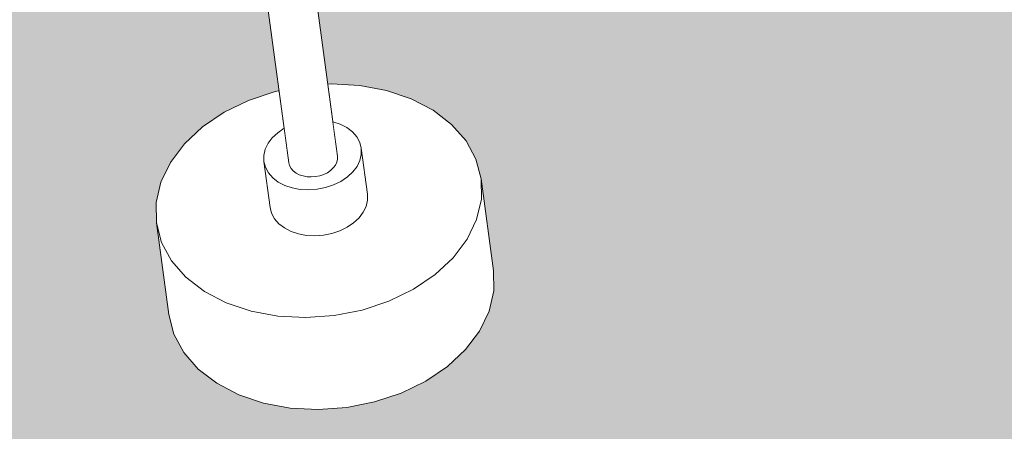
# Model space of a CAD drawing. Header units: metres. Extents: x 737835 to 905050, y 6570742 to 6590316.
# Tile 68 of 256: x 737987.079 to 737987.38, y 6590170.26 to 6590170.385. Entities that reach past the tile are written whole.
import ezdxf

# ---------------------------------------------------------------- set-up
doc = ezdxf.new("R2010")
doc.units = ezdxf.units.M
doc.header["$LTSCALE"] = 0.5
doc.set_wipeout_variables(frame=1)
doc.linetypes.add('ACAD_ISO10W100', pattern=[18, 12, -3, 0, -3])
doc.linetypes.add('Wipeout_Contour', pattern=[1000, 0, -1000])
doc.layers.add('AR_hoone', color=7, linetype='Continuous')
doc.layers.add('SA_Santehnika', color=7, linetype='Continuous')
doc.layers.add('AS_hoone_projekt RG', color=2, linetype='ACAD_ISO10W100', lineweight=15)
doc.layers.add('AS_sillutiskivi RG', color=9, linetype='Continuous', lineweight=0)

# ---------------------------------------------------------------- blocks, each defined once
blk = doc.blocks.new('A$C2b1a9425')
at = {"layer": 'SA_Santehnika', "color": 137, "linetype": 'Continuous', "lineweight": 20, "ltscale": 100}
for p, q in [((-25507.50000489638, -71137.75427522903), (-25507.50000489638, -71085.76367583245)), ((-25492.50000489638, -71137.75427522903), (-25492.50000489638, -71085.76367583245)), ((-25517.10101206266, -71117.26772503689), (-25508.68241377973, -71115.67266196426)), ((-25508.68241377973, -71115.67266196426), (-25500.00000489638, -71115.13553415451)), ((-25500.00000489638, -71115.13553415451), (-25491.31759601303, -71115.67266196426)), ((-25491.31759601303, -71115.67266196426), (-25482.89899773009, -71117.26772503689)), ((-25525.00000489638, -71119.87225818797), (-25517.10101206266, -71117.26772503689)), ((-25482.89899773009, -71117.26772503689), (-25475.00000489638, -71119.87225818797)), ((-25532.13938538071, -71123.40712399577), (-25525.00000489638, -71119.87225818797)), ((-25475.00000489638, -71119.87225818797), (-25467.86062441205, -71123.40712399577)), ((-25538.30222705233, -71127.7649173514), (-25532.13938538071, -71123.40712399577)), ((-25467.86062441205, -71123.40712399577), (-25461.69778274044, -71127.7649173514)), ((-25543.3012750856, -71132.81322890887), (-25538.30222705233, -71127.7649173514)), ((-25509.64181904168, -71128.22362795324), (-25507.50000489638, -71127.16316821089)), ((-25507.50000489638, -71127.16316821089), (-25505.13030704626, -71126.38180826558)), ((-25505.13030704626, -71126.38180826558), (-25502.60472756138, -71125.90328934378)), ((-25502.60472756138, -71125.90328934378), (-25500.00000489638, -71125.74215100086)), ((-25500.00000489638, -71125.74215100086), (-25497.39528223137, -71125.90328934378)), ((-25497.39528223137, -71125.90328934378), (-25494.86970274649, -71126.38180826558)), ((-25494.86970274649, -71126.38180826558), (-25492.50000489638, -71127.16316821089)), ((-25492.50000489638, -71127.16316821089), (-25490.35819075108, -71128.22362795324)), ((-25461.69778274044, -71127.7649173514), (-25456.69873470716, -71132.81322890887)), ((-25514.09539420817, -71132.72109123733), (-25512.99038595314, -71131.04545942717)), ((-25512.99038595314, -71131.04545942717), (-25511.49067154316, -71129.53096595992)), ((-25511.49067154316, -71129.53096595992), (-25509.64181904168, -71128.22362795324)), ((-25490.35819075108, -71128.22362795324), (-25488.5093382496, -71129.53096595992)), ((-25488.5093382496, -71129.53096595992), (-25487.0096238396, -71131.04545942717)), ((-25487.0096238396, -71131.04545942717), (-25485.90461558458, -71132.72109123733)), ((-25546.98463593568, -71138.39866827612), (-25543.3012750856, -71132.81322890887)), ((-25514.77212119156, -71134.5069481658), (-25514.09539420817, -71132.72109123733)), ((-25485.90461558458, -71132.72109123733), (-25485.22788860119, -71134.5069481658)), ((-25456.69873470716, -71132.81322890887), (-25453.01537385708, -71138.39866827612)), ((-25515.00000489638, -71136.34876785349), (-25514.77212119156, -71134.5069481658)), ((-25514.77212119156, -71138.19058754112), (-25515.00000489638, -71136.34876785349)), ((-25515.00000489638, -71136.34876785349), (-25515.00000489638, -71150.49092365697)), ((-25485.22788860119, -71134.5069481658), (-25485.00000489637, -71136.34876785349)), ((-25485.00000489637, -71136.34876785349), (-25485.22788860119, -71138.19058754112)), ((-25485.00000489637, -71136.34876785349), (-25485.00000489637, -71150.49092365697)), ((-25549.24039254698, -71144.35152470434), (-25546.98463593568, -71138.39866827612)), ((-25514.09539420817, -71139.97644446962), (-25514.77212119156, -71138.19058754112)), ((-25512.99038595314, -71141.65207627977), (-25514.09539420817, -71139.97644446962)), ((-25507.50000489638, -71137.75427522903), (-25507.38606304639, -71138.67518507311)), ((-25507.38606304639, -71138.67518507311), (-25507.04769954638, -71139.56811353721)), ((-25507.04769954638, -71139.56811353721), (-25506.49519542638, -71140.40592944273)), ((-25493.50481436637, -71140.40592944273), (-25492.95231023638, -71139.56811353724)), ((-25492.95231023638, -71139.56811353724), (-25492.61394674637, -71138.67518507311)), ((-25492.61394674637, -71138.67518507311), (-25492.50000489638, -71137.75427522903)), ((-25485.90461558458, -71139.97644446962), (-25487.0096238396, -71141.65207627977)), ((-25485.22788860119, -71138.19058754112), (-25485.90461558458, -71139.97644446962)), ((-25453.01537385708, -71138.39866827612), (-25450.75961724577, -71144.35152470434)), ((-25511.49067154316, -71143.166569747), (-25512.99038595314, -71141.65207627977)), ((-25509.64181904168, -71144.47390775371), (-25511.49067154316, -71143.166569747)), ((-25506.49519542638, -71140.40592944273), (-25505.74533821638, -71141.16317617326)), ((-25505.74533821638, -71141.16317617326), (-25504.82091196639, -71141.81684517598)), ((-25504.82091196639, -71141.81684517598), (-25503.75000489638, -71142.34707505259)), ((-25503.75000489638, -71142.34707505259), (-25502.56515596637, -71142.73775502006)), ((-25502.56515596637, -71142.73775502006), (-25501.30236622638, -71142.97701448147)), ((-25501.30236622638, -71142.97701448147), (-25500.00000489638, -71143.05758365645)), ((-25500.00000489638, -71143.05758365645), (-25498.69764356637, -71142.97701448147)), ((-25498.69764356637, -71142.97701448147), (-25497.43485381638, -71142.73775502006)), ((-25497.43485381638, -71142.73775502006), (-25496.25000489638, -71142.34707505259)), ((-25496.25000489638, -71142.34707505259), (-25495.17909782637, -71141.81684517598)), ((-25495.17909782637, -71141.81684517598), (-25494.25467156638, -71141.16317617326)), ((-25494.25467156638, -71141.16317617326), (-25493.50481436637, -71140.40592944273)), ((-25488.5093382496, -71143.166569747), (-25490.35819075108, -71144.47390775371)), ((-25487.0096238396, -71141.65207627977), (-25488.5093382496, -71143.166569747)), ((-25550.00000489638, -71150.49092366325), (-25549.24039254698, -71144.35152470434)), ((-25507.50000489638, -71145.53436749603), (-25509.64181904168, -71144.47390775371)), ((-25505.13030704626, -71146.31572744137), (-25507.50000489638, -71145.53436749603)), ((-25492.50000489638, -71145.53436749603), (-25494.86970274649, -71146.31572744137)), ((-25490.35819075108, -71144.47390775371), (-25492.50000489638, -71145.53436749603)), ((-25450.75961724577, -71144.35152470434), (-25450.00000489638, -71150.49092366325)), ((-25502.60472756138, -71146.79424636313), (-25505.13030704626, -71146.31572744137)), ((-25500.00000489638, -71146.95538470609), (-25502.60472756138, -71146.79424636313)), ((-25497.39528223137, -71146.79424636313), (-25500.00000489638, -71146.95538470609)), ((-25494.86970274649, -71146.31572744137), (-25497.39528223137, -71146.79424636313)), ((-25549.24039254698, -71156.6303226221), (-25550.00000489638, -71150.49092366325)), ((-25550.00000489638, -71150.49092366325), (-25550.00000489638, -71178.77523527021)), ((-25514.77212119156, -71152.33274334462), (-25515.00000489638, -71150.49092365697)), ((-25485.00000489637, -71150.49092365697), (-25485.22788860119, -71152.33274334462)), ((-25450.00000489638, -71150.49092366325), (-25450.75961724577, -71156.6303226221)), ((-25450.00000489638, -71150.49092366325), (-25450.00000489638, -71178.77523527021)), ((-25514.09539420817, -71154.1186002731), (-25514.77212119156, -71152.33274334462)), ((-25512.99038595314, -71155.79423208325), (-25514.09539420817, -71154.1186002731)), ((-25485.90461558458, -71154.1186002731), (-25487.0096238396, -71155.79423208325)), ((-25485.22788860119, -71152.33274334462), (-25485.90461558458, -71154.1186002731)), ((-25546.98463593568, -71162.58317905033), (-25549.24039254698, -71156.6303226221)), ((-25511.49067154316, -71157.30872555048), (-25512.99038595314, -71155.79423208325)), ((-25509.64181904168, -71158.61606355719), (-25511.49067154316, -71157.30872555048)), ((-25488.5093382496, -71157.30872555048), (-25490.35819075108, -71158.61606355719)), ((-25487.0096238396, -71155.79423208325), (-25488.5093382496, -71157.30872555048)), ((-25450.75961724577, -71156.6303226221), (-25453.01537385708, -71162.58317905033)), ((-25507.50000489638, -71159.67652329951), (-25509.64181904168, -71158.61606355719)), ((-25505.13030704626, -71160.45788324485), (-25507.50000489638, -71159.67652329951)), ((-25502.60472756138, -71160.93640216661), (-25505.13030704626, -71160.45788324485)), ((-25500.00000489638, -71161.09754050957), (-25502.60472756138, -71160.93640216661)), ((-25497.39528223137, -71160.93640216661), (-25500.00000489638, -71161.09754050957)), ((-25494.86970274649, -71160.45788324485), (-25497.39528223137, -71160.93640216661)), ((-25492.50000489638, -71159.67652329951), (-25494.86970274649, -71160.45788324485)), ((-25490.35819075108, -71158.61606355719), (-25492.50000489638, -71159.67652329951)), ((-25543.3012750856, -71168.1686184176), (-25546.98463593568, -71162.58317905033)), ((-25453.01537385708, -71162.58317905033), (-25456.69873470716, -71168.1686184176)), ((-25538.30222705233, -71173.21692997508), (-25543.3012750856, -71168.1686184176)), ((-25456.69873470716, -71168.1686184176), (-25461.69778274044, -71173.21692997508)), ((-25532.13938538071, -71177.57472333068), (-25538.30222705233, -71173.21692997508)), ((-25461.69778274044, -71173.21692997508), (-25467.86062441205, -71177.57472333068)), ((-25549.24039254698, -71184.91463422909), (-25550.00000489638, -71178.77523527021)), ((-25525.00000489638, -71181.10958913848), (-25532.13938538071, -71177.57472333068)), ((-25467.86062441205, -71177.57472333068), (-25475.00000489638, -71181.10958913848)), ((-25450.00000489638, -71178.77523527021), (-25450.75961724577, -71184.91463422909)), ((-25517.10101206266, -71183.71412228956), (-25525.00000489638, -71181.10958913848)), ((-25475.00000489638, -71181.10958913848), (-25482.89899773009, -71183.71412228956)), ((-25546.98463593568, -71190.86749065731), (-25549.24039254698, -71184.91463422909)), ((-25508.68241377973, -71185.30918536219), (-25517.10101206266, -71183.71412228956)), ((-25482.89899773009, -71183.71412228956), (-25491.31759601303, -71185.30918536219)), ((-25450.75961724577, -71184.91463422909), (-25453.01537385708, -71190.86749065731)), ((-25500.00000489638, -71185.84631317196), (-25508.68241377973, -71185.30918536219)), ((-25491.31759601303, -71185.30918536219), (-25500.00000489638, -71185.84631317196)), ((-25543.3012750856, -71196.45293002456), (-25546.98463593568, -71190.86749065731)), ((-25453.01537385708, -71190.86749065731), (-25456.69873470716, -71196.45293002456)), ((-25538.30222705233, -71201.50124158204), (-25543.3012750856, -71196.45293002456)), ((-25456.69873470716, -71196.45293002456), (-25461.69778274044, -71201.50124158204)), ((-25532.13938538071, -71205.85903493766), (-25538.30222705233, -71201.50124158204)), ((-25461.69778274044, -71201.50124158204), (-25467.86062441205, -71205.85903493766)), ((-25525.00000489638, -71209.39390074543), (-25532.13938538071, -71205.85903493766)), ((-25467.86062441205, -71205.85903493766), (-25475.00000489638, -71209.39390074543)), ((-25517.10101206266, -71211.99843389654), (-25525.00000489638, -71209.39390074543)), ((-25508.68241377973, -71213.59349696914), (-25517.10101206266, -71211.99843389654)), ((-25482.89899773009, -71211.99843389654), (-25491.31759601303, -71213.59349696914)), ((-25475.00000489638, -71209.39390074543), (-25482.89899773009, -71211.99843389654)), ((-25500.00000489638, -71214.13062477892), (-25508.68241377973, -71213.59349696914)), ((-25491.31759601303, -71213.59349696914), (-25500.00000489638, -71214.13062477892))]:
    blk.add_line(p, q, dxfattribs=at)
at = {"color": 254, "linetype": 'Wipeout_Contour', "lineweight": 0, "ltscale": 6663128.934752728}
blk.add_wipeout([(-25517.10101205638, -71183.71412228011), (-25508.682413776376, -71185.30918535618), (-25500.000004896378, -71185.8463131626), (-25491.31759600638, -71185.30918535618), (-25482.89899772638, -71183.71412228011), (-25475.00000489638, -71181.10958913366), (-25467.860624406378, -71177.57472332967), (-25461.69778273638, -71173.21692997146), (-25456.698734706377, -71168.16861841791), (-25453.015373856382, -71162.5831790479), (-25450.759617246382, -71156.63032261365), (-25450.00000489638, -71150.49092366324), (-25450.759617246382, -71144.35152470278), (-25453.015373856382, -71138.3986682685), (-25456.698734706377, -71132.81322890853), (-25461.69778273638, -71127.76491734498), (-25467.860624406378, -71123.40712398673), (-25475.00000489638, -71119.87225818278), (-25482.89899772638, -71117.26772503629), (-25491.31759600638, -71115.67266196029), (-25500.000004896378, -71115.13553415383), (-25508.682413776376, -71115.67266196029), (-25517.10101205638, -71117.26772503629), (-25525.000004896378, -71119.87225818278), (-25532.139385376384, -71123.40712398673), (-25538.30222704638, -71127.76491734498), (-25543.301275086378, -71132.81322890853), (-25546.984635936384, -71138.3986682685), (-25549.24039254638, -71144.35152470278), (-25550.00000489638, -71150.49092366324), (-25549.24039254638, -71156.63032261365), (-25546.984635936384, -71162.5831790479), (-25543.301275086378, -71168.16861841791), (-25538.30222704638, -71173.21692997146), (-25532.139385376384, -71177.57472332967), (-25525.000004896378, -71181.10958913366)], dxfattribs=at).dxf.layer = 'SA_Santehnika'
at = {"layer": 'SA_Santehnika', "color": 137, "linetype": 'Continuous', "lineweight": 20, "ltscale": 100}
for p, q in [((-25517.10101205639, -71117.2677250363), (-25508.68241377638, -71115.6726619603)), ((-25508.68241377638, -71115.6726619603), (-25500.00000489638, -71115.13553415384)), ((-25500.00000489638, -71115.13553415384), (-25491.31759600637, -71115.6726619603)), ((-25491.31759600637, -71115.6726619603), (-25482.89899772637, -71117.2677250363)), ((-25525.00000489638, -71119.87225818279), (-25517.10101205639, -71117.2677250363)), ((-25482.89899772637, -71117.2677250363), (-25475.00000489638, -71119.87225818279)), ((-25532.13938537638, -71123.40712398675), (-25525.00000489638, -71119.87225818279)), ((-25475.00000489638, -71119.87225818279), (-25467.86062440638, -71123.40712398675)), ((-25538.30222704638, -71127.76491734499), (-25532.13938537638, -71123.40712398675)), ((-25467.86062440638, -71123.40712398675), (-25461.69778273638, -71127.76491734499)), ((-25543.30127508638, -71132.81322890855), (-25538.30222704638, -71127.76491734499)), ((-25461.69778273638, -71127.76491734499), (-25456.69873470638, -71132.81322890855)), ((-25546.98463593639, -71138.39866826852), (-25543.30127508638, -71132.81322890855)), ((-25456.69873470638, -71132.81322890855), (-25453.01537385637, -71138.39866826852)), ((-25549.24039254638, -71144.3515247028), (-25546.98463593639, -71138.39866826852)), ((-25453.01537385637, -71138.39866826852), (-25450.75961724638, -71144.3515247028)), ((-25550.00000489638, -71150.49092366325), (-25549.24039254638, -71144.3515247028)), ((-25450.75961724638, -71144.3515247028), (-25450.00000489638, -71150.49092366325)), ((-25549.24039254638, -71156.63032261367), (-25550.00000489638, -71150.49092366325)), ((-25450.00000489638, -71150.49092366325), (-25450.75961724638, -71156.63032261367)), ((-25546.98463593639, -71162.58317904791), (-25549.24039254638, -71156.63032261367)), ((-25450.75961724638, -71156.63032261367), (-25453.01537385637, -71162.58317904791)), ((-25543.30127508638, -71168.16861841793), (-25546.98463593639, -71162.58317904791)), ((-25453.01537385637, -71162.58317904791), (-25456.69873470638, -71168.16861841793)), ((-25538.30222704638, -71173.21692997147), (-25543.30127508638, -71168.16861841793)), ((-25456.69873470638, -71168.16861841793), (-25461.69778273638, -71173.21692997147)), ((-25532.13938537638, -71177.57472332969), (-25538.30222704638, -71173.21692997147)), ((-25461.69778273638, -71173.21692997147), (-25467.86062440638, -71177.57472332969)), ((-25525.00000489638, -71181.10958913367), (-25532.13938537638, -71177.57472332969)), ((-25467.86062440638, -71177.57472332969), (-25475.00000489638, -71181.10958913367)), ((-25517.10101205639, -71183.71412228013), (-25525.00000489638, -71181.10958913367)), ((-25475.00000489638, -71181.10958913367), (-25482.89899772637, -71183.71412228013)), ((-25508.68241377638, -71185.3091853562), (-25517.10101205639, -71183.71412228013)), ((-25482.89899772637, -71183.71412228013), (-25491.31759600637, -71185.3091853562)), ((-25500.00000489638, -71185.84631316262), (-25508.68241377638, -71185.3091853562)), ((-25491.31759600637, -71185.3091853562), (-25500.00000489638, -71185.84631316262))]:
    blk.add_line(p, q, dxfattribs=at)
at = {"color": 254, "linetype": 'Wipeout_Contour', "lineweight": 0, "ltscale": 6663631.873304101}
blk.add_wipeout([(-25502.604727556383, -71146.79424636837), (-25500.00000489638, -71146.95538470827), (-25497.395282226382, -71146.79424636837), (-25494.869702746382, -71146.31572744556), (-25492.50000489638, -71145.5343675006), (-25490.35819074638, -71144.4739077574), (-25488.509338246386, -71143.16656975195), (-25487.009623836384, -71141.65207628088), (-25485.90461558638, -71139.97644446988), (-25485.227888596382, -71138.19058754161), (-25485.00000489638, -71136.34876785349), (-25485.227888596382, -71134.50694816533), (-25485.90461558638, -71132.72109123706), (-25487.009623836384, -71131.04545942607), (-25488.509338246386, -71129.53096596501), (-25490.35819074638, -71128.22362795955), (-25492.50000489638, -71127.16316821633), (-25494.869702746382, -71126.3818082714), (-25497.395282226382, -71125.90328934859), (-25500.00000489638, -71125.74215099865), (-25502.604727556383, -71125.90328934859), (-25505.130307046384, -71126.3818082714), (-25507.50000489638, -71127.16316821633), (-25509.641819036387, -71128.22362795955), (-25511.490671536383, -71129.53096596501), (-25512.990385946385, -71131.04545942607), (-25514.095394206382, -71132.72109123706), (-25514.772121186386, -71134.50694816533), (-25515.00000489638, -71136.34876785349), (-25514.772121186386, -71138.19058754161), (-25514.095394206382, -71139.97644446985), (-25512.990385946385, -71141.65207628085), (-25511.490671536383, -71143.16656975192), (-25509.641819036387, -71144.4739077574), (-25507.50000489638, -71145.53436750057), (-25505.130307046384, -71146.31572744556)], dxfattribs=at).dxf.layer = 'SA_Santehnika'
at = {"layer": 'SA_Santehnika', "color": 137, "linetype": 'Continuous', "lineweight": 20, "ltscale": 100}
for p, q in [((-25509.64181903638, -71128.22362795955), (-25507.50000489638, -71127.16316821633)), ((-25507.50000489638, -71127.16316821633), (-25505.13030704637, -71126.3818082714)), ((-25505.13030704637, -71126.3818082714), (-25502.60472755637, -71125.90328934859)), ((-25502.60472755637, -71125.90328934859), (-25500.00000489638, -71125.74215099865)), ((-25500.00000489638, -71125.74215099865), (-25497.39528222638, -71125.90328934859)), ((-25497.39528222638, -71125.90328934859), (-25494.86970274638, -71126.3818082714)), ((-25494.86970274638, -71126.3818082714), (-25492.50000489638, -71127.16316821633)), ((-25492.50000489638, -71127.16316821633), (-25490.35819074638, -71128.22362795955)), ((-25514.09539420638, -71132.72109123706), (-25512.99038594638, -71131.04545942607)), ((-25512.99038594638, -71131.04545942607), (-25511.49067153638, -71129.53096596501)), ((-25511.49067153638, -71129.53096596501), (-25509.64181903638, -71128.22362795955)), ((-25490.35819074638, -71128.22362795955), (-25488.50933824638, -71129.53096596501)), ((-25488.50933824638, -71129.53096596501), (-25487.00962383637, -71131.04545942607)), ((-25487.00962383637, -71131.04545942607), (-25485.90461558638, -71132.72109123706)), ((-25514.77212118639, -71134.50694816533), (-25514.09539420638, -71132.72109123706)), ((-25485.90461558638, -71132.72109123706), (-25485.22788859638, -71134.50694816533)), ((-25515.00000489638, -71136.34876785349), (-25514.77212118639, -71134.50694816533)), ((-25514.77212118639, -71138.19058754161), (-25515.00000489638, -71136.34876785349)), ((-25485.22788859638, -71134.50694816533), (-25485.00000489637, -71136.34876785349)), ((-25485.00000489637, -71136.34876785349), (-25485.22788859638, -71138.19058754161)), ((-25514.09539420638, -71139.97644446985), (-25514.77212118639, -71138.19058754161)), ((-25512.99038594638, -71141.65207628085), (-25514.09539420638, -71139.97644446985)), ((-25485.90461558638, -71139.97644446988), (-25487.00962383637, -71141.65207628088)), ((-25485.22788859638, -71138.19058754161), (-25485.90461558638, -71139.97644446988)), ((-25511.49067153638, -71143.16656975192), (-25512.99038594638, -71141.65207628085)), ((-25509.64181903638, -71144.4739077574), (-25511.49067153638, -71143.16656975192)), ((-25488.50933824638, -71143.16656975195), (-25490.35819074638, -71144.4739077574)), ((-25487.00962383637, -71141.65207628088), (-25488.50933824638, -71143.16656975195)), ((-25507.50000489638, -71145.53436750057), (-25509.64181903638, -71144.4739077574)), ((-25505.13030704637, -71146.31572744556), (-25507.50000489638, -71145.53436750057)), ((-25492.50000489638, -71145.5343675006), (-25494.86970274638, -71146.31572744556)), ((-25490.35819074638, -71144.4739077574), (-25492.50000489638, -71145.5343675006)), ((-25502.60472755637, -71146.79424636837), (-25505.13030704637, -71146.31572744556)), ((-25500.00000489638, -71146.95538470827), (-25502.60472755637, -71146.79424636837)), ((-25497.39528222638, -71146.79424636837), (-25500.00000489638, -71146.95538470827)), ((-25494.86970274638, -71146.31572744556), (-25497.39528222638, -71146.79424636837))]:
    blk.add_line(p, q, dxfattribs=at)
at = {"color": 254, "linetype": 'Wipeout_Contour', "lineweight": 0, "ltscale": 7031971.072983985}
blk.add_wipeout([(-25525.000004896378, -71181.10958913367), (-25532.139385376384, -71177.57472332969), (-25538.30222704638, -71173.21692997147), (-25543.301275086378, -71168.16861841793), (-25546.984635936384, -71162.58317904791), (-25549.24039254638, -71156.63032261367), (-25550.00000489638, -71150.49092366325), (-25550.00000489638, -71178.77523526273), (-25549.24039254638, -71184.91463422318), (-25546.984635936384, -71190.86749065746), (-25543.301275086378, -71196.45293001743), (-25538.30222704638, -71201.50124158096), (-25532.139385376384, -71205.85903492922), (-25525.000004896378, -71209.39390074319), (-25517.10101205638, -71211.99843388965), (-25508.682413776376, -71213.59349696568), (-25500.000004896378, -71214.13062477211), (-25491.31759600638, -71213.59349696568), (-25482.89899772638, -71211.99843388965), (-25475.00000489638, -71209.39390074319), (-25467.860624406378, -71205.85903492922), (-25461.69778273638, -71201.50124158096), (-25456.698734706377, -71196.45293001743), (-25453.015373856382, -71190.86749065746), (-25450.759617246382, -71184.91463422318), (-25450.00000489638, -71178.77523526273), (-25450.00000489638, -71150.49092366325), (-25450.759617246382, -71156.63032261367), (-25453.015373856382, -71162.58317904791), (-25456.698734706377, -71168.16861841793), (-25461.69778273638, -71173.21692997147), (-25467.860624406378, -71177.57472332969), (-25475.00000489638, -71181.10958913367), (-25482.89899772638, -71183.71412228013), (-25491.31759600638, -71185.3091853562), (-25500.000004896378, -71185.84631316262), (-25508.682413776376, -71185.3091853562), (-25517.10101205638, -71183.71412228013)], dxfattribs=at).dxf.layer = 'SA_Santehnika'
at = {"layer": 'SA_Santehnika', "color": 137, "linetype": 'Continuous', "lineweight": 20, "ltscale": 100}
for p, q in [((-25550.00000489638, -71178.77523526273), (-25550.00000489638, -71150.49092366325)), ((-25550.00000489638, -71150.49092366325), (-25549.24039254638, -71156.63032261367)), ((-25450.75961724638, -71156.63032261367), (-25450.00000489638, -71150.49092366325)), ((-25450.00000489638, -71150.49092366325), (-25450.00000489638, -71178.77523526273)), ((-25549.24039254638, -71156.63032261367), (-25546.98463593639, -71162.58317904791)), ((-25453.01537385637, -71162.58317904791), (-25450.75961724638, -71156.63032261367)), ((-25546.98463593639, -71162.58317904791), (-25543.30127508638, -71168.16861841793)), ((-25456.69873470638, -71168.16861841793), (-25453.01537385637, -71162.58317904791)), ((-25543.30127508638, -71168.16861841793), (-25538.30222704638, -71173.21692997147)), ((-25461.69778273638, -71173.21692997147), (-25456.69873470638, -71168.16861841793)), ((-25538.30222704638, -71173.21692997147), (-25532.13938537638, -71177.57472332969)), ((-25467.86062440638, -71177.57472332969), (-25461.69778273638, -71173.21692997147)), ((-25549.24039254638, -71184.91463422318), (-25550.00000489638, -71178.77523526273)), ((-25532.13938537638, -71177.57472332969), (-25525.00000489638, -71181.10958913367)), ((-25475.00000489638, -71181.10958913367), (-25467.86062440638, -71177.57472332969)), ((-25450.00000489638, -71178.77523526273), (-25450.75961724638, -71184.91463422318)), ((-25525.00000489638, -71181.10958913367), (-25517.10101205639, -71183.71412228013)), ((-25482.89899772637, -71183.71412228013), (-25475.00000489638, -71181.10958913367)), ((-25546.98463593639, -71190.86749065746), (-25549.24039254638, -71184.91463422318)), ((-25517.10101205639, -71183.71412228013), (-25508.68241377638, -71185.3091853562)), ((-25491.31759600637, -71185.3091853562), (-25482.89899772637, -71183.71412228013)), ((-25450.75961724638, -71184.91463422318), (-25453.01537385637, -71190.86749065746)), ((-25508.68241377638, -71185.3091853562), (-25500.00000489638, -71185.84631316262)), ((-25500.00000489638, -71185.84631316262), (-25491.31759600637, -71185.3091853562)), ((-25543.30127508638, -71196.45293001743), (-25546.98463593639, -71190.86749065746)), ((-25453.01537385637, -71190.86749065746), (-25456.69873470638, -71196.45293001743)), ((-25538.30222704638, -71201.50124158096), (-25543.30127508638, -71196.45293001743)), ((-25456.69873470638, -71196.45293001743), (-25461.69778273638, -71201.50124158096)), ((-25532.13938537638, -71205.85903492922), (-25538.30222704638, -71201.50124158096)), ((-25461.69778273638, -71201.50124158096), (-25467.86062440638, -71205.85903492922)), ((-25525.00000489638, -71209.39390074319), (-25532.13938537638, -71205.85903492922)), ((-25467.86062440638, -71205.85903492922), (-25475.00000489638, -71209.39390074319)), ((-25517.10101205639, -71211.99843388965), (-25525.00000489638, -71209.39390074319)), ((-25508.68241377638, -71213.59349696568), (-25517.10101205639, -71211.99843388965)), ((-25482.89899772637, -71211.99843388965), (-25491.31759600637, -71213.59349696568)), ((-25475.00000489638, -71209.39390074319), (-25482.89899772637, -71211.99843388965)), ((-25500.00000489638, -71214.13062477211), (-25508.68241377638, -71213.59349696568)), ((-25491.31759600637, -71213.59349696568), (-25500.00000489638, -71214.13062477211))]:
    blk.add_line(p, q, dxfattribs=at)
at = {"color": 254, "linetype": 'Wipeout_Contour', "lineweight": 0, "ltscale": 8517405.456548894}
blk.add_wipeout([(-25500.000003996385, -71143.05758365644), (-25498.69764463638, -71142.97701455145), (-25497.434853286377, -71142.73775502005), (-25496.250004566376, -71142.34707527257), (-25495.17909835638, -71141.81684471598), (-25494.254671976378, -71141.16317676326), (-25493.50481376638, -71140.40592954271), (-25492.95231058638, -71139.56811321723), (-25492.613947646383, -71138.67518573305), (-25492.50000512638, -71137.75427542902), (-25492.50000512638, -71085.76367566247), (-25492.50000512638, -71084.21037221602), (-25492.50000512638, -71082.4015131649), (-25492.50000512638, -71080.46036743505), (-25492.50000512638, -71006.85001966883), (-25492.613947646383, -71006.85001966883), (-25492.95231058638, -71006.85001966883), (-25493.50481376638, -71006.85001966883), (-25494.254671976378, -71006.85001966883), (-25495.17909835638, -71006.85001966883), (-25496.250004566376, -71006.85001966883), (-25497.434853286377, -71006.85001966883), (-25498.69764260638, -71006.85001966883), (-25500.000003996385, -71006.85001966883), (-25501.302365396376, -71006.85001966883), (-25502.565156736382, -71006.85001966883), (-25503.750005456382, -71006.85001966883), (-25504.82091166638, -71006.85001966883), (-25505.74533804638, -71006.85001966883), (-25506.49519626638, -71006.85001966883), (-25507.047699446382, -71006.85001966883), (-25507.386062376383, -71006.85001966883), (-25507.500004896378, -71006.85001966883), (-25507.500004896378, -71080.46036743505), (-25507.500004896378, -71082.4015131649), (-25507.500004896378, -71084.21037221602), (-25507.500004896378, -71085.76367566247), (-25507.500004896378, -71137.75427542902), (-25507.386062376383, -71138.67518573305), (-25507.047699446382, -71139.56811321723), (-25506.49519626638, -71140.40592954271), (-25505.74533804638, -71141.16317676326), (-25504.82091166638, -71141.81684471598), (-25503.750005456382, -71142.34707527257), (-25502.565156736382, -71142.73775502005), (-25501.302365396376, -71142.97701455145)], dxfattribs=at).dxf.layer = 'SA_Santehnika'
at = {"layer": 'SA_Santehnika', "color": 137, "linetype": 'Continuous', "lineweight": 20, "ltscale": 100}
for p, q in [((-25507.50000489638, -71137.75427542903), (-25507.50000489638, -71085.76367566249)), ((-25492.50000512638, -71085.76367566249), (-25492.50000512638, -71137.75427542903)), ((-25507.38606237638, -71138.67518573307), (-25507.50000489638, -71137.75427542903)), ((-25507.04769944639, -71139.56811321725), (-25507.38606237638, -71138.67518573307)), ((-25506.49519626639, -71140.40592954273), (-25507.04769944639, -71139.56811321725)), ((-25492.95231058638, -71139.56811321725), (-25493.50481376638, -71140.40592954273)), ((-25492.61394764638, -71138.67518573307), (-25492.95231058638, -71139.56811321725)), ((-25492.50000512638, -71137.75427542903), (-25492.61394764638, -71138.67518573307)), ((-25505.74533804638, -71141.16317676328), (-25506.49519626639, -71140.40592954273)), ((-25504.82091166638, -71141.816844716), (-25505.74533804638, -71141.16317676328)), ((-25503.75000545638, -71142.34707527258), (-25504.82091166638, -71141.816844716)), ((-25502.56515673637, -71142.73775502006), (-25503.75000545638, -71142.34707527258)), ((-25501.30236539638, -71142.97701455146), (-25502.56515673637, -71142.73775502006)), ((-25500.00000399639, -71143.05758365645), (-25501.30236539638, -71142.97701455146)), ((-25498.69764463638, -71142.97701455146), (-25500.00000399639, -71143.05758365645)), ((-25497.43485328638, -71142.73775502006), (-25498.69764463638, -71142.97701455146)), ((-25496.25000456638, -71142.34707527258), (-25497.43485328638, -71142.73775502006)), ((-25495.17909835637, -71141.816844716), (-25496.25000456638, -71142.34707527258)), ((-25494.25467197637, -71141.16317676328), (-25495.17909835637, -71141.816844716)), ((-25493.50481376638, -71140.40592954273), (-25494.25467197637, -71141.16317676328))]:
    blk.add_line(p, q, dxfattribs=at)
at = {"color": 254, "linetype": 'Wipeout_Contour', "lineweight": 0, "ltscale": 7033326.936563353}
blk.add_wipeout([(-25502.604727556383, -71146.79424636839), (-25505.130307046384, -71146.31572744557), (-25507.50000489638, -71145.53436750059), (-25509.641819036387, -71144.47390775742), (-25511.490671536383, -71143.16656975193), (-25512.990385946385, -71141.65207628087), (-25514.095394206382, -71139.97644446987), (-25514.772121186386, -71138.19058754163), (-25515.00000489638, -71136.3487678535), (-25515.00000489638, -71150.49092366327), (-25514.772121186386, -71152.33274334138), (-25514.095394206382, -71154.11860027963), (-25512.990385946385, -71155.79423208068), (-25511.490671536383, -71157.30872555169), (-25509.641819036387, -71158.6160635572), (-25507.50000489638, -71159.6765233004), (-25505.130307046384, -71160.45788324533), (-25502.604727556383, -71160.93640216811), (-25500.00000489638, -71161.09754050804), (-25497.395282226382, -71160.93640216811), (-25494.869702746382, -71160.45788324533), (-25492.50000489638, -71159.6765233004), (-25490.35819074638, -71158.6160635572), (-25488.509338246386, -71157.30872555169), (-25487.009623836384, -71155.79423208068), (-25485.90461558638, -71154.11860027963), (-25485.227888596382, -71152.33274334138), (-25485.00000489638, -71150.49092366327), (-25485.00000489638, -71136.3487678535), (-25485.227888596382, -71138.19058754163), (-25485.90461558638, -71139.9764444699), (-25487.009623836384, -71141.6520762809), (-25488.509338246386, -71143.16656975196), (-25490.35819074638, -71144.47390775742), (-25492.50000489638, -71145.53436750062), (-25494.869702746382, -71146.31572744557), (-25497.395282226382, -71146.79424636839), (-25500.00000489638, -71146.95538470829)], dxfattribs=at).dxf.layer = 'SA_Santehnika'
at = {"layer": 'SA_Santehnika', "color": 137, "linetype": 'Continuous', "lineweight": 20, "ltscale": 100}
for p, q in [((-25515.00000489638, -71150.49092366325), (-25515.00000489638, -71136.34876785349)), ((-25515.00000489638, -71136.34876785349), (-25514.77212118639, -71138.19058754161)), ((-25485.22788859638, -71138.19058754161), (-25485.00000489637, -71136.34876785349)), ((-25485.00000489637, -71136.34876785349), (-25485.00000489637, -71150.49092366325)), ((-25514.77212118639, -71138.19058754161), (-25514.09539420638, -71139.97644446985)), ((-25514.09539420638, -71139.97644446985), (-25512.99038594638, -71141.65207628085)), ((-25487.00962383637, -71141.65207628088), (-25485.90461558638, -71139.97644446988)), ((-25485.90461558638, -71139.97644446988), (-25485.22788859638, -71138.19058754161)), ((-25512.99038594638, -71141.65207628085), (-25511.49067153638, -71143.16656975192)), ((-25511.49067153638, -71143.16656975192), (-25509.64181903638, -71144.4739077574)), ((-25490.35819074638, -71144.4739077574), (-25488.50933824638, -71143.16656975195)), ((-25488.50933824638, -71143.16656975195), (-25487.00962383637, -71141.65207628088)), ((-25509.64181903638, -71144.4739077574), (-25507.50000489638, -71145.53436750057)), ((-25507.50000489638, -71145.53436750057), (-25505.13030704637, -71146.31572744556)), ((-25494.86970274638, -71146.31572744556), (-25492.50000489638, -71145.5343675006)), ((-25492.50000489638, -71145.5343675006), (-25490.35819074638, -71144.4739077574)), ((-25505.13030704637, -71146.31572744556), (-25502.60472755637, -71146.79424636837)), ((-25502.60472755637, -71146.79424636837), (-25500.00000489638, -71146.95538470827)), ((-25500.00000489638, -71146.95538470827), (-25497.39528222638, -71146.79424636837)), ((-25497.39528222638, -71146.79424636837), (-25494.86970274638, -71146.31572744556)), ((-25514.77212118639, -71152.33274334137), (-25515.00000489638, -71150.49092366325)), ((-25485.00000489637, -71150.49092366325), (-25485.22788859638, -71152.33274334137)), ((-25514.09539420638, -71154.11860027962), (-25514.77212118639, -71152.33274334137)), ((-25512.99038594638, -71155.79423208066), (-25514.09539420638, -71154.11860027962)), ((-25485.90461558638, -71154.11860027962), (-25487.00962383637, -71155.79423208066)), ((-25485.22788859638, -71152.33274334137), (-25485.90461558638, -71154.11860027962)), ((-25511.49067153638, -71157.30872555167), (-25512.99038594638, -71155.79423208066)), ((-25509.64181903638, -71158.61606355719), (-25511.49067153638, -71157.30872555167)), ((-25488.50933824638, -71157.30872555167), (-25490.35819074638, -71158.61606355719)), ((-25487.00962383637, -71155.79423208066), (-25488.50933824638, -71157.30872555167)), ((-25507.50000489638, -71159.67652330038), (-25509.64181903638, -71158.61606355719)), ((-25505.13030704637, -71160.45788324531), (-25507.50000489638, -71159.67652330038)), ((-25502.60472755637, -71160.9364021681), (-25505.13030704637, -71160.45788324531)), ((-25500.00000489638, -71161.09754050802), (-25502.60472755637, -71160.9364021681)), ((-25497.39528222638, -71160.9364021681), (-25500.00000489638, -71161.09754050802)), ((-25494.86970274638, -71160.45788324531), (-25497.39528222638, -71160.9364021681)), ((-25492.50000489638, -71159.67652330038), (-25494.86970274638, -71160.45788324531)), ((-25490.35819074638, -71158.61606355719), (-25492.50000489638, -71159.67652330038))]:
    blk.add_line(p, q, dxfattribs=at)

msp = doc.modelspace()

# ---------------------------------------------------------------- hatches: boundary and pattern name
at = {"layer": 'AS_hoone_projekt RG', "linetype": 'ByBlock', "ltscale": 0.1}
h = msp.add_hatch(color=256, dxfattribs=at)
h.dxf.hatch_style = 1
h.paths.add_polyline_path([(737979.0868998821, 6590135.957321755), (737977.784161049, 6590145.590633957), (737983.7885069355, 6590146.402613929), (737979.0261150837, 6590181.619058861), (737984.9720329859, 6590182.423137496), (737981.0722638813, 6590211.260644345), (737989.991055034, 6590212.466750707), (737985.9293050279, 6590242.502161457), (738003.2873051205, 6590244.8495193), (738017.3139376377, 6590141.126821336)])
at = {"layer": 'AS_sillutiskivi RG'}
h = msp.add_hatch(dxfattribs=at)
h.set_pattern_fill('AR-HBONE', color=256, scale=0.003)
h.set_pattern_definition([(45, (0, 0), (0, 0.4310522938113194), [0.9144000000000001, -0.3048]), (135, (0.215526, 0.215526), (4.263256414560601e-17, 0.4310522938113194), [0.9144000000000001, -0.3048])])
edge = h.paths.add_edge_path()
edge.add_line((737983.4830792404, 6590103.351854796), (737979.0740109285, 6590135.955578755))
edge.add_line((737979.0740109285, 6590135.955578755), (737979.0868998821, 6590135.957321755))
edge.add_line((737979.0868998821, 6590135.957321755), (737977.784161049, 6590145.590633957))
edge.add_line((737977.784161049, 6590145.590633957), (737983.7885069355, 6590146.402613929))
edge.add_line((737983.7885069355, 6590146.402613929), (737980.9768545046, 6590167.17900814))
edge.add_line((737980.9768545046, 6590167.17900814), (737978.9903224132, 6590166.941128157))
edge.add_line((737978.9903224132, 6590166.941128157), (737980.2468521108, 6590157.64947205))
edge.add_arc((737977.2676211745, 6590157.247628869), 3.006209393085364, -31.360031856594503, 7.681780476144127, ccw=False)
edge.add_line((737979.834665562, 6590155.683155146), (737976.8188695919, 6590150.490873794))
edge.add_arc((737975.5217863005, 6590151.244249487), 1.500000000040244, 187.7015048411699, 329.8509985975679, ccw=False)
edge.add_line((737974.0353167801, 6590151.043231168), (737972.7645309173, 6590160.440307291))
edge.add_arc((737975.7374699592, 6590160.84234393), 3.00000000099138, 149.5332456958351, 187.7015048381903, ccw=False)
edge.add_line((737973.1516994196, 6590162.36345889), (737976.170513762, 6590167.495195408))
edge.add_arc((737977.4786868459, 6590166.700422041), 1.530680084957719, 9.047565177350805, 148.7194568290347, ccw=False)
edge.add_line((737978.9903224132, 6590166.941128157), (737980.9768545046, 6590167.17900814))
edge.add_line((737980.9768545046, 6590167.17900814), (737979.0776479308, 6590181.223064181))
edge.add_line((737979.0776479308, 6590181.223064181), (737976.4692339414, 6590180.880048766))
edge.add_arc((737961.7923576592, 6590184.636616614), 15.14999998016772, 329.5332456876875, 345.64327380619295, ccw=False)
edge.add_line((737974.8504988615, 6590176.954986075), (737968.8775933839, 6590166.797012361))
edge.add_line((737968.8775933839, 6590166.797012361), (737971.5396224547, 6590147.112114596))
edge.add_arc((737968.5666834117, 6590146.710077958), 3.000000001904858, -30.149001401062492, 7.7015048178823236, ccw=False)
edge.add_line((737971.1608499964, 6590145.203326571), (737965.9948735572, 6590136.309089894))
edge.add_line((737965.9948735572, 6590136.309089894), (737966.6562030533, 6590131.474723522))
edge.add_line((737966.6562030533, 6590131.474723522), (737973.9909202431, 6590124.281226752))
edge.add_arc((737971.8902982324, 6590122.13940808), 3.000000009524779, 7.705853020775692, 45.55635914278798, ccw=False)
edge.add_line((737974.8632067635, 6590122.541670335), (737975.8292883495, 6590115.397608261))
edge.add_arc((737969.883410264, 6590114.593534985), 6.000000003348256, -30.466754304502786, 7.701504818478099, ccw=False)
edge.add_line((737975.0549513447, 6590111.551305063), (737970.4519059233, 6590103.727861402))
edge.add_line((737970.4519059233, 6590103.727861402), (737963.3686745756, 6590102.769834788))
edge.add_line((737963.3686745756, 6590102.769834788), (737963.4853048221, 6590101.903634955))
edge.add_line((737963.4853048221, 6590101.903634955), (737964.2599999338, 6590096.149999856))
edge.add_line((737964.2599999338, 6590096.149999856), (737968.044939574, 6590096.676919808))
edge.add_line((737968.044939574, 6590096.676919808), (738030.6107786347, 6590105.376896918))
edge.add_line((738030.6107786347, 6590105.376896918), (738029.7403083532, 6590111.683526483))
edge.add_arc((738027.7647367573, 6590111.420697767), 1.992978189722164, -82.45412189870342, 7.578091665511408, ccw=False)
edge.add_line((738028.0264547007, 6590109.444978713), (738027.6517325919, 6590109.394304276))
edge.add_line((738027.6517325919, 6590109.394304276), (738021.7249182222, 6590108.523879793))
edge.add_line((738021.7249182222, 6590108.523879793), (737983.4830792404, 6590103.351854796))
edge = h.paths.add_edge_path(flags=16)
edge.add_arc((737977.25940435, 6590103.73078628), 2.249999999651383, 0, 360)

# ---------------------------------------------------------------- next in the draw order: block references
at = {"layer": 'AR_hoone', "linetype": 'ByBlock', "lineweight": 30, "ltscale": 0.1, "xscale": 0.0009999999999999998, "yscale": 0.0009999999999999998, "zscale": 0.0009999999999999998, "rotation": 7.701504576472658}
msp.add_blockref('A$C2b1a9425', (738002.9053749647, 6590244.256178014), dxfattribs=at)

doc.saveas('drawing.dxf')
